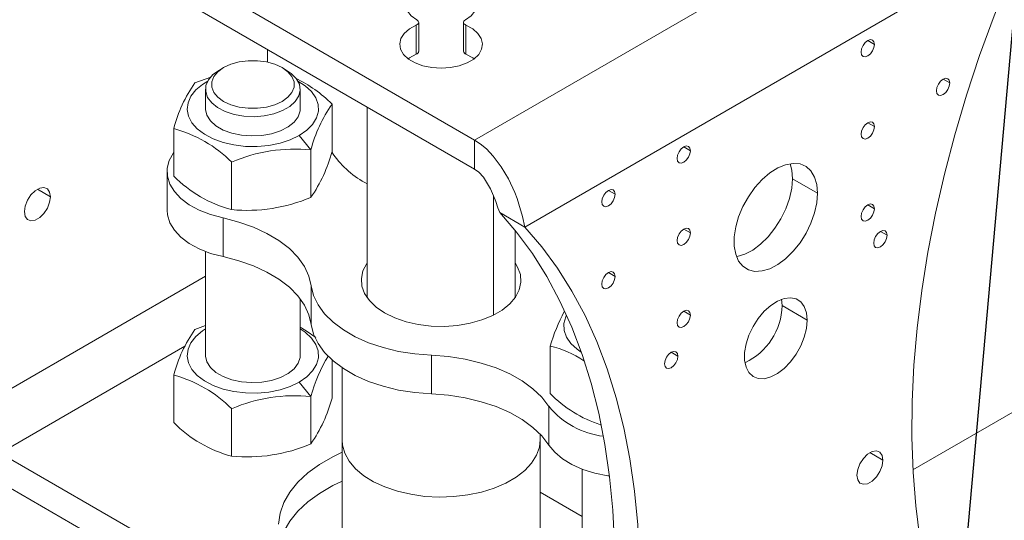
# Model space of a CAD drawing. Header units: millimetres. Extents: x 195 to 7681, y 65 to 5395.
# Tile 34 of 80: x 988 to 1154, y 4410 to 4495. Entities that reach past the tile are written whole.
import ezdxf

# ---------------------------------------------------------------- set-up
doc = ezdxf.new("R2010")
doc.units = ezdxf.units.MM
doc.layers.add('COTAS', color=1, linetype='Continuous')
doc.dimstyles.new('SLDDIMSTYLE1', dxfattribs={"dimtxt": 0.18, "dimasz": 45.5, "dimexe": 0, "dimexo": 0.0625, "dimgap": 0, "dimtad": 0, "dimtih": 1, "dimtoh": 1, "dimdec": 0, "dimrnd": 1e-09, "dimzin": 0, "dimdsep": 46, "dimtxsty": 'Standard', "dimsah": 1, "dimcen": 0.09, "dimadec": 0, "dimazin": 0, "dimtfac": 45.5, "dimtdec": 0, "dimtofl": 0, "dimtmove": 0, "dimatfit": 3, "dimfxl": 1, "dimfrac": 2, "dimtolj": 1, "dimtzin": 0, "dimarcsym": 0})

msp = doc.modelspace()

# ---------------------------------------------------------------- linework, layer by layer
at = {"color": 7, "linetype": 'Continuous', "lineweight": 18, "ltscale": 13}
for p, q in [((1568.64, 4667.26), (1138.64, 4419.03)), ((1064.55, 4474.72), (968.38, 4530.23)), ((968.38, 4525.33), (1064.55, 4469.82)), ((1064.55, 4474.72), (1149.4, 4523.7)), ((1073.04, 4460.02), (1157.89, 4509)), ((1054.7, 4494.12), (1054.7, 4489.22)), ((1055.1, 4489.68), (1055.1, 4494.58)), ((1062.69, 4494.58), (1062.69, 4489.68)), ((1063.09, 4489.22), (1063.09, 4494.12)), ((1132.15, 4490.88), (1131.02, 4491.53)), ((1029.56, 4487.87), (1029.55, 4490.02)), ((1022.12, 4486.95), (1021.42, 4486.54)), ((1032.73, 4486.54), (1032.02, 4486.95)), ((1144.88, 4484.35), (1143.75, 4485)), ((1019.07, 4483.28), (1019.07, 4480.01)), ((1035.07, 4480.01), (1035.07, 4483.28)), ((1040.46, 4472.77), (1040.46, 4480.78)), ((1046.39, 4480.3), (1046.39, 4448.08)), ((1132.15, 4477), (1131.02, 4477.65)), ((1013.69, 4468.63), (1013.69, 4476.64)), ((1034.92, 4475.48), (1036.87, 4473.06)), ((1064.55, 4469.82), (1064.55, 4474.72)), ((1101.04, 4472.92), (1099.91, 4473.57)), ((1036.87, 4465.04), (1036.87, 4473.06)), ((1040.67, 4472.31), (1040.46, 4472.61)), ((1023.49, 4462.97), (1023.49, 4470.99)), ((1012.57, 4469.4), (1012.57, 4462.87)), ((1122.53, 4465.73), (1118.29, 4468.18)), ((990.66, 4466.42), (992.85, 4465.15)), ((1067.73, 4445.14), (1067.73, 4465.35)), ((1088.31, 4465.57), (1087.18, 4466.22)), ((1132.15, 4463.12), (1131.02, 4463.77)), ((1068.79, 4462.47), (1073.04, 4460.02)), ((1022.03, 4455.02), (1022.03, 4461.55)), ((1071.39, 4448.08), (1071.39, 4459.47)), ((1101.04, 4459.04), (1099.91, 4459.69)), ((1134.27, 4458.63), (1133.14, 4459.28)), ((1019.07, 4455.88), (1019.07, 4438.37)), ((1088.31, 4451.69), (1087.18, 4452.34)), ((1019.07, 4451.71), (980.05, 4429.18)), ((1036.95, 4443.56), (1036.95, 4450.09)), ((1035.07, 4438.37), (1035.07, 4447.91)), ((1116.52, 4446.75), (1116.43, 4447.82)), ((1101.04, 4445.16), (1099.91, 4445.81)), ((1120.77, 4444.3), (1116.52, 4446.75)), ((1017.28, 4442.73), (1019.07, 4443.37)), ((1015.56, 4439.88), (984.29, 4421.84)), ((1077.33, 4431.89), (1077.33, 4439.9)), ((1098.92, 4438.22), (1097.78, 4438.87)), ((1040.46, 4437.57), (1040.46, 4431.12)), ((1057.26, 4431.83), (1057.26, 4438.36)), ((1042.14, 4436.26), (1042.14, 4424.08)), ((1013.69, 4435), (1013.69, 4426.98)), ((1036.87, 4431.41), (1034.92, 4433.84)), ((1036.87, 4431.41), (1036.87, 4423.4)), ((1023.49, 4429.34), (1023.49, 4421.33)), ((1077.12, 4423.21), (1077.12, 4429.74)), ((1042.14, 4424.08), (1042.14, 4404.49)), ((1075.64, 4424.08), (1075.64, 4425.06)), ((1075.64, 4404.49), (1075.64, 4424.08)), ((984.29, 4421.84), (1009.87, 4407.07)), ((1133.56, 4420.66), (1131.37, 4421.92)), ((1082.71, 4419.15), (1082.71, 4401.63)), ((1009.87, 4402.17), (984.29, 4416.94)), ((1075.64, 4415.23), (1082.71, 4411.15))]:
    msp.add_line(p, q, dxfattribs=at)
at = {"color": 7, "linetype": 'Continuous', "lineweight": 18, "ltscale": 13, "flags": 128}
for points in [[(1157.89, 4509), (1155.02, 4502.36), (1152.36, 4495.68), (1149.92, 4488.98), (1147.7, 4482.28), (1145.71, 4475.6), (1143.95, 4468.95), (1142.43, 4462.34), (1141.16, 4455.8), (1140.12, 4449.33), (1139.33, 4442.95), (1138.79, 4436.68), (1138.5, 4430.53), (1138.46, 4424.51), (1138.67, 4418.65), (1139.12, 4412.94), (1139.83, 4407.41), (1140.78, 4402.07), (1141.98, 4396.94)], [(1054.78, 4495), (1053.83, 4495.67), (1053.19, 4496.46), (1052.91, 4497.31), (1053, 4498.18), (1053.47, 4499), (1054.27, 4499.73), (1055.37, 4500.33), (1056.69, 4500.75), (1058.14, 4500.96), (1059.65, 4500.96), (1061.1, 4500.75), (1062.42, 4500.33), (1063.52, 4499.73), (1064.32, 4499), (1064.79, 4498.18), (1064.88, 4497.31), (1064.6, 4496.46), (1063.96, 4495.67), (1063.01, 4495)], [(1063.09, 4494.12), (1064.25, 4493.49), (1065.12, 4492.73), (1065.68, 4491.87), (1065.89, 4490.96), (1065.74, 4490.05), (1065.24, 4489.18), (1064.41, 4488.4), (1063.3, 4487.75), (1061.97, 4487.26), (1060.47, 4486.95), (1058.89, 4486.85), (1057.32, 4486.95), (1055.82, 4487.26), (1054.48, 4487.75), (1053.37, 4488.4), (1052.55, 4489.18), (1052.04, 4490.05), (1051.9, 4490.96), (1052.11, 4491.87), (1052.66, 4492.73), (1053.54, 4493.49), (1054.7, 4494.12)], [(1054.78, 4495), (1054.92, 4494.91), (1055.03, 4494.8), (1055.08, 4494.68), (1055.1, 4494.55), (1055.06, 4494.43), (1054.98, 4494.31), (1054.86, 4494.21), (1054.7, 4494.12)], [(1063.09, 4494.12), (1062.93, 4494.21), (1062.81, 4494.31), (1062.73, 4494.43), (1062.69, 4494.55), (1062.7, 4494.68), (1062.76, 4494.8), (1062.86, 4494.91), (1063.01, 4495)], [(1132.15, 4490.88), (1132.06, 4490.33), (1131.82, 4489.76), (1131.45, 4489.27), (1131.02, 4488.92), (1130.59, 4488.77), (1130.22, 4488.84), (1129.97, 4489.12), (1129.89, 4489.57), (1129.97, 4490.12), (1130.22, 4490.69), (1130.59, 4491.18), (1131.02, 4491.53), (1131.45, 4491.68), (1131.82, 4491.61), (1132.06, 4491.33), (1132.15, 4490.88)], [(1054.7, 4489.22), (1053.54, 4488.59), (1053.33, 4488.44)], [(1064.46, 4488.44), (1064.25, 4488.59), (1063.09, 4489.22)], [(1022.12, 4486.95), (1023.35, 4487.52), (1024.76, 4487.91), (1026.29, 4488.11), (1027.86, 4488.11), (1029.39, 4487.91), (1030.8, 4487.52), (1032.02, 4486.95), (1033, 4486.25), (1033.68, 4485.43), (1034.03, 4484.55), (1034.03, 4483.64), (1033.68, 4482.76), (1033, 4481.95), (1032.02, 4481.24), (1030.8, 4480.67), (1029.39, 4480.28), (1027.86, 4480.08), (1026.29, 4480.08), (1024.76, 4480.28), (1023.35, 4480.67), (1022.12, 4481.24), (1021.15, 4481.95), (1020.47, 4482.76), (1020.12, 4483.64), (1020.12, 4484.55), (1020.47, 4485.43), (1021.15, 4486.25), (1022.12, 4486.95)], [(1017.28, 4484.37), (1019.96, 4485.33), (1020.05, 4485.36)], [(1021.42, 4486.54), (1020.33, 4485.77), (1019.57, 4484.87), (1019.15, 4483.9), (1019.1, 4482.9), (1019.43, 4481.92), (1020.11, 4481.01), (1021.12, 4480.19), (1022.41, 4479.53), (1023.91, 4479.04), (1025.57, 4478.74), (1027.29, 4478.66), (1029.01, 4478.8), (1030.63, 4479.14), (1032.09, 4479.68), (1033.31, 4480.39), (1034.24, 4481.23), (1034.84, 4482.16), (1035.07, 4483.15), (1034.93, 4484.15), (1034.42, 4485.1), (1033.57, 4485.97), (1032.73, 4486.54)], [(1019.44, 4484.67), (1018.55, 4484.12), (1017.42, 4483.18), (1016.6, 4482.13), (1016.11, 4481.02), (1015.98, 4479.87), (1016.2, 4478.73), (1016.77, 4477.63), (1017.68, 4476.6), (1018.88, 4475.69), (1020.35, 4474.91), (1022.04, 4474.3), (1023.88, 4473.88), (1025.83, 4473.65), (1027.82, 4473.62), (1029.79, 4473.8), (1031.66, 4474.18), (1033.4, 4474.75), (1034.92, 4475.48), (1034.92, 4475.48)], [(1034.92, 4475.48), (1036.2, 4476.36), (1037.18, 4477.36), (1037.84, 4478.45), (1038.15, 4479.58), (1038.1, 4480.73), (1037.71, 4481.86), (1036.96, 4482.92), (1035.91, 4483.89), (1034.7, 4484.67)], [(1144.88, 4484.35), (1144.79, 4483.8), (1144.55, 4483.23), (1144.18, 4482.74), (1143.75, 4482.39), (1143.31, 4482.24), (1142.95, 4482.31), (1142.7, 4482.59), (1142.62, 4483.04), (1142.7, 4483.59), (1142.95, 4484.15), (1143.31, 4484.65), (1143.75, 4485), (1144.18, 4485.15), (1144.55, 4485.08), (1144.79, 4484.8), (1144.88, 4484.35)], [(1019.07, 4480.03), (1019.08, 4479.89), (1019.31, 4478.9), (1019.91, 4477.96), (1020.84, 4477.12), (1022.06, 4476.41), (1023.52, 4475.88), (1025.14, 4475.53), (1026.86, 4475.4), (1028.58, 4475.48), (1030.24, 4475.77), (1031.74, 4476.26), (1033.03, 4476.93), (1034.04, 4477.74), (1034.72, 4478.66), (1035.05, 4479.64), (1035.07, 4480.03)], [(1132.15, 4477), (1132.06, 4476.45), (1131.82, 4475.88), (1131.45, 4475.39), (1131.02, 4475.04), (1130.59, 4474.89), (1130.22, 4474.96), (1129.97, 4475.24), (1129.89, 4475.69), (1129.97, 4476.24), (1130.22, 4476.81), (1130.59, 4477.3), (1131.02, 4477.65), (1131.45, 4477.8), (1131.82, 4477.73), (1132.06, 4477.45), (1132.15, 4477)], [(1073.04, 4460.02), (1072.66, 4461.79), (1072.05, 4463.9), (1071.73, 4464.85), (1071.33, 4465.88), (1070.26, 4468.17), (1069.06, 4470.2), (1067.69, 4472.02), (1066.56, 4473.21), (1065.5, 4474.09), (1064.55, 4474.72)], [(1101.04, 4472.92), (1100.95, 4472.37), (1100.71, 4471.8), (1100.34, 4471.31), (1099.91, 4470.96), (1099.47, 4470.81), (1099.11, 4470.88), (1098.86, 4471.16), (1098.77, 4471.61), (1098.86, 4472.16), (1099.11, 4472.73), (1099.47, 4473.22), (1099.91, 4473.57), (1100.34, 4473.72), (1100.71, 4473.65), (1100.95, 4473.37), (1101.04, 4472.92)], [(1013.69, 4472.62), (1013.64, 4472.54), (1012.94, 4471.27), (1012.61, 4469.94), (1012.64, 4468.6), (1013.04, 4467.29), (1013.8, 4466.02), (1014.91, 4464.85), (1016.32, 4463.78), (1018.01, 4462.87), (1019.92, 4462.12), (1022.03, 4461.55)], [(1122.53, 4465.73), (1122.41, 4464.11), (1122.03, 4462.4), (1121.41, 4460.67), (1120.58, 4458.97), (1119.56, 4457.37), (1118.4, 4455.92), (1117.13, 4454.68), (1115.8, 4453.69), (1114.46, 4452.99), (1113.15, 4452.6), (1111.93, 4452.54), (1110.83, 4452.8), (1109.9, 4453.39), (1109.18, 4454.28), (1108.68, 4455.43), (1108.42, 4456.81), (1108.42, 4458.36), (1108.68, 4460.03), (1109.18, 4461.76), (1109.9, 4463.49), (1110.83, 4465.15), (1111.93, 4466.68), (1113.15, 4468.03), (1114.46, 4469.15), (1115.8, 4470), (1117.13, 4470.55), (1118.4, 4470.77), (1119.56, 4470.67), (1120.58, 4470.24), (1121.41, 4469.5), (1122.03, 4468.47), (1122.41, 4467.2), (1122.53, 4465.73)], [(1118.29, 4468.18), (1118.16, 4469.65), (1117.87, 4470.72)], [(1064.55, 4469.82), (1065.29, 4469.27), (1066.06, 4468.43), (1067.25, 4466.45), (1067.76, 4465.3), (1068.13, 4464.31), (1068.49, 4463.29), (1068.79, 4462.47)], [(1108.81, 4455.03), (1108.91, 4455.05), (1110.21, 4455.43), (1111.56, 4456.14), (1112.89, 4457.13), (1114.16, 4458.37), (1115.32, 4459.81), (1116.34, 4461.42), (1117.17, 4463.12), (1117.78, 4464.85), (1118.16, 4466.56), (1118.29, 4468.18)], [(992.85, 4465.15), (992.72, 4465.94), (992.34, 4466.48), (991.75, 4466.71), (991.04, 4466.6), (990.28, 4466.16), (989.56, 4465.45), (988.98, 4464.54), (988.6, 4463.56), (988.47, 4462.62), (988.6, 4461.83), (988.98, 4461.29), (989.56, 4461.06), (990.28, 4461.17), (991.04, 4461.61), (991.75, 4462.33), (992.34, 4463.23), (992.72, 4464.21), (992.85, 4465.15)], [(1088.31, 4465.57), (1088.22, 4465.02), (1087.98, 4464.46), (1087.61, 4463.96), (1087.18, 4463.61), (1086.75, 4463.46), (1086.38, 4463.53), (1086.13, 4463.81), (1086.05, 4464.26), (1086.13, 4464.81), (1086.38, 4465.38), (1086.75, 4465.87), (1087.18, 4466.22), (1087.61, 4466.37), (1087.98, 4466.3), (1088.22, 4466.02), (1088.31, 4465.57)], [(1132.15, 4463.12), (1132.06, 4462.57), (1131.82, 4462), (1131.45, 4461.51), (1131.02, 4461.16), (1130.59, 4461.01), (1130.22, 4461.08), (1129.97, 4461.36), (1129.89, 4461.81), (1129.97, 4462.36), (1130.22, 4462.93), (1130.59, 4463.42), (1131.02, 4463.77), (1131.45, 4463.92), (1131.82, 4463.85), (1132.06, 4463.57), (1132.15, 4463.12)], [(1012.57, 4462.87), (1012.64, 4462.07), (1013.04, 4460.75), (1013.8, 4459.49), (1014.91, 4458.31), (1016.32, 4457.25), (1018.01, 4456.33), (1019.92, 4455.58), (1022.03, 4455.02)], [(1068.79, 4462.47), (1071.66, 4459.14), (1074.32, 4455.53), (1076.76, 4451.65), (1078.98, 4447.51), (1080.97, 4443.13), (1082.73, 4438.5), (1084.25, 4433.65), (1085.53, 4428.58), (1086.56, 4423.31), (1087.35, 4417.84), (1087.89, 4412.19), (1088.18, 4406.38), (1088.23, 4400.41), (1088.02, 4394.31), (1087.56, 4388.07), (1086.85, 4381.73), (1085.9, 4375.29), (1084.7, 4368.77)], [(1022.03, 4461.55), (1024.69, 4460.87), (1027.18, 4459.99), (1029.46, 4458.95), (1031.49, 4457.74), (1033.24, 4456.39), (1034.68, 4454.93), (1035.79, 4453.38), (1036.56, 4451.75), (1036.95, 4450.09)], [(1088.95, 4366.32), (1090.14, 4372.84), (1091.1, 4379.28), (1091.8, 4385.62), (1092.26, 4391.86), (1092.47, 4397.96), (1092.43, 4403.93), (1092.13, 4409.75), (1091.59, 4415.39), (1090.8, 4420.86), (1089.77, 4426.13), (1088.49, 4431.2), (1086.97, 4436.05), (1085.22, 4440.68), (1083.23, 4445.06), (1081.01, 4449.2), (1078.57, 4453.08), (1075.91, 4456.69), (1073.04, 4460.02)], [(1101.04, 4459.04), (1100.95, 4458.49), (1100.71, 4457.92), (1100.34, 4457.43), (1099.91, 4457.08), (1099.47, 4456.93), (1099.11, 4457), (1098.86, 4457.28), (1098.77, 4457.73), (1098.86, 4458.28), (1099.11, 4458.85), (1099.47, 4459.34), (1099.91, 4459.69), (1100.34, 4459.84), (1100.71, 4459.77), (1100.95, 4459.49), (1101.04, 4459.04)], [(1134.27, 4458.63), (1134.19, 4458.08), (1133.94, 4457.51), (1133.57, 4457.02), (1133.14, 4456.67), (1132.71, 4456.52), (1132.34, 4456.59), (1132.1, 4456.87), (1132.01, 4457.32), (1132.1, 4457.87), (1132.34, 4458.43), (1132.71, 4458.93), (1133.14, 4459.28), (1133.57, 4459.43), (1133.94, 4459.36), (1134.19, 4459.08), (1134.27, 4458.63)], [(1022.03, 4455.02), (1024.69, 4454.33), (1027.18, 4453.46), (1029.46, 4452.41), (1031.49, 4451.21), (1033.24, 4449.86), (1034.68, 4448.4), (1035.79, 4446.85), (1036.56, 4445.22), (1036.95, 4443.56)], [(1049.35, 4445.52), (1047.91, 4446.5), (1046.77, 4447.61), (1045.96, 4448.8), (1045.5, 4450.06), (1045.41, 4451.35), (1045.68, 4452.63), (1046.32, 4453.86), (1046.39, 4453.97)], [(1071.39, 4453.97), (1071.83, 4453.25), (1072.29, 4451.99), (1072.38, 4450.71), (1072.11, 4449.43), (1071.47, 4448.2), (1070.49, 4447.04), (1069.2, 4445.99), (1067.62, 4445.08), (1065.8, 4444.33), (1063.8, 4443.77), (1061.66, 4443.4), (1059.45, 4443.24), (1057.22, 4443.29), (1055.04, 4443.56), (1052.97, 4444.03), (1051.05, 4444.69), (1049.35, 4445.52)], [(1088.31, 4451.69), (1088.22, 4451.14), (1087.98, 4450.57), (1087.61, 4450.08), (1087.18, 4449.73), (1086.75, 4449.58), (1086.38, 4449.65), (1086.13, 4449.93), (1086.05, 4450.38), (1086.13, 4450.93), (1086.38, 4451.5), (1086.75, 4451.99), (1087.18, 4452.34), (1087.61, 4452.49), (1087.98, 4452.42), (1088.22, 4452.14), (1088.31, 4451.69)], [(1036.95, 4450.09), (1037.35, 4448.46), (1038.1, 4446.88), (1039.2, 4445.37), (1040.63, 4443.95), (1042.37, 4442.65), (1044.38, 4441.49), (1046.63, 4440.49), (1049.09, 4439.66), (1051.71, 4439.02), (1054.45, 4438.59), (1057.26, 4438.36)], [(1120.77, 4444.3), (1120.64, 4442.91), (1120.28, 4441.44), (1119.68, 4439.97), (1118.9, 4438.55), (1117.95, 4437.26), (1116.88, 4436.15), (1115.75, 4435.29), (1114.6, 4434.7), (1113.5, 4434.41), (1112.49, 4434.45), (1111.61, 4434.8), (1110.92, 4435.45), (1110.44, 4436.38), (1110.19, 4437.53), (1110.19, 4438.85), (1110.44, 4440.29), (1110.92, 4441.77), (1111.61, 4443.22), (1112.49, 4444.59), (1113.5, 4445.79), (1114.6, 4446.78), (1115.75, 4447.52), (1116.88, 4447.96), (1117.95, 4448.08), (1118.9, 4447.88), (1119.68, 4447.38), (1120.28, 4446.59), (1120.64, 4445.54), (1120.77, 4444.3)], [(1101.04, 4445.16), (1100.95, 4444.61), (1100.71, 4444.04), (1100.34, 4443.55), (1099.91, 4443.2), (1099.47, 4443.05), (1099.11, 4443.12), (1098.86, 4443.4), (1098.77, 4443.85), (1098.86, 4444.4), (1099.11, 4444.96), (1099.47, 4445.46), (1099.91, 4445.81), (1100.34, 4445.96), (1100.71, 4445.89), (1100.95, 4445.61), (1101.04, 4445.16)], [(1080.1, 4445.15), (1079.95, 4444.84), (1079.64, 4443.71), (1079.68, 4442.56), (1080.08, 4441.43), (1080.82, 4440.37), (1081.88, 4439.39), (1082.59, 4438.91)], [(1019.07, 4442.81), (1018.55, 4442.48), (1017.42, 4441.53), (1016.6, 4440.49), (1016.11, 4439.37), (1015.98, 4438.23), (1016.2, 4437.08), (1016.77, 4435.98), (1017.68, 4434.96), (1018.88, 4434.05), (1020.35, 4433.27), (1022.04, 4432.66), (1023.88, 4432.23), (1025.83, 4432), (1027.82, 4431.98), (1029.79, 4432.16), (1031.66, 4432.53), (1033.4, 4433.1), (1034.92, 4433.84)], [(1034.92, 4433.84), (1036.2, 4434.72), (1037.18, 4435.72), (1037.84, 4436.8), (1038.15, 4437.94), (1038.1, 4439.09), (1037.71, 4440.21), (1036.96, 4441.28), (1035.91, 4442.25), (1035.07, 4442.81)], [(1035.07, 4443.09), (1036.11, 4442.52), (1037.72, 4441.39)], [(1036.95, 4443.56), (1037.35, 4441.93), (1038.1, 4440.35), (1039.2, 4438.83), (1040.63, 4437.42), (1042.37, 4436.11), (1044.38, 4434.95), (1046.63, 4433.95), (1049.09, 4433.13), (1051.71, 4432.49), (1054.45, 4432.06), (1057.26, 4431.83)], [(1098.92, 4438.22), (1098.83, 4437.67), (1098.59, 4437.1), (1098.22, 4436.61), (1097.79, 4436.26), (1097.35, 4436.11), (1096.99, 4436.18), (1096.74, 4436.46), (1096.65, 4436.91), (1096.74, 4437.46), (1096.99, 4438.02), (1097.35, 4438.52), (1097.79, 4438.87), (1098.22, 4439.02), (1098.59, 4438.95), (1098.83, 4438.67), (1098.92, 4438.22)], [(1019.07, 4438.38), (1019.08, 4438.24), (1019.31, 4437.25), (1019.91, 4436.32), (1020.84, 4435.48), (1022.06, 4434.77), (1023.52, 4434.23), (1025.14, 4433.89), (1026.86, 4433.75), (1028.58, 4433.83), (1030.24, 4434.13), (1031.74, 4434.62), (1033.03, 4435.29), (1034.04, 4436.1), (1034.72, 4437.01), (1035.05, 4437.99), (1035.07, 4438.38)], [(1057.26, 4438.36), (1060.15, 4438.13), (1062.96, 4437.69), (1065.66, 4437.05), (1068.19, 4436.22), (1070.52, 4435.21), (1072.61, 4434.04), (1074.42, 4432.72), (1075.94, 4431.28), (1077.12, 4429.74)], [(1057.26, 4431.83), (1060.15, 4431.6), (1062.96, 4431.16), (1065.66, 4430.52), (1068.19, 4429.69), (1070.52, 4428.68), (1072.61, 4427.5), (1074.42, 4426.19), (1075.94, 4424.75), (1077.12, 4423.21)], [(1042.14, 4424.08), (1042.21, 4423.2), (1042.61, 4421.81), (1043.36, 4420.46), (1044.44, 4419.2), (1045.83, 4418.03), (1047.49, 4417), (1049.4, 4416.12), (1051.51, 4415.4), (1053.78, 4414.88), (1056.15, 4414.54), (1058.59, 4414.41), (1061.03, 4414.49), (1063.43, 4414.77), (1065.73, 4415.25), (1067.88, 4415.92), (1069.84, 4416.76), (1071.57, 4417.76), (1073.03, 4418.9), (1074.19, 4420.14), (1075.02, 4421.47), (1075.51, 4422.85), (1075.64, 4424.08)], [(1042.14, 4424.08), (1042.21, 4423.2), (1042.61, 4421.81), (1043.36, 4420.46), (1044.44, 4419.2), (1045.83, 4418.03), (1047.49, 4417), (1049.4, 4416.12), (1051.51, 4415.4), (1053.78, 4414.88), (1056.15, 4414.54), (1058.59, 4414.41), (1061.03, 4414.49), (1063.43, 4414.77), (1065.73, 4415.25), (1067.88, 4415.92), (1069.84, 4416.76), (1071.57, 4417.76), (1073.03, 4418.9), (1074.19, 4420.14), (1075.02, 4421.47), (1075.51, 4422.85), (1075.64, 4424.08)], [(1042.14, 4421.98), (1040.61, 4421.24), (1038.35, 4419.94), (1036.37, 4418.49), (1034.69, 4416.92), (1033.34, 4415.25), (1032.33, 4413.49), (1031.68, 4411.68), (1031.41, 4409.84)], [(1077.12, 4423.21), (1078.1, 4422), (1079.4, 4420.89), (1080.99, 4419.92), (1082.83, 4419.1), (1084.87, 4418.47), (1087.06, 4418.03), (1087.33, 4417.99)], [(1133.56, 4420.66), (1133.43, 4419.71), (1133.05, 4418.73), (1132.47, 4417.83), (1131.75, 4417.12), (1130.99, 4416.68), (1130.28, 4416.57), (1129.69, 4416.79), (1129.31, 4417.34), (1129.18, 4418.13), (1129.31, 4419.07), (1129.69, 4420.05), (1130.28, 4420.95), (1130.99, 4421.66), (1131.75, 4422.1), (1132.47, 4422.22), (1133.05, 4421.99), (1133.43, 4421.45), (1133.56, 4420.66)], [(1031.41, 4404.95), (1031.68, 4406.78), (1032.33, 4408.59), (1033.34, 4410.35), (1034.69, 4412.02), (1036.37, 4413.59), (1038.35, 4415.04), (1040.61, 4416.35), (1042.14, 4417.08)]]:
    msp.add_lwpolyline(points, dxfattribs=at)
at = {"color": 7, "linetype": 'Continuous', "lineweight": 18, "ltscale": 169}
for centre, radius, start, end in [((1054.56, 4489.74), 0.538, 284.4967, 353.6782), ((1063.24, 4489.76), 0.556, 187.575, 254.25), ((1037.33, 4470.37), 24.46, 145.0722, 165.1309), ((1024.52, 4464.82), 22.56, 45.0586, 64.3117), ((1060.76, 4466.67), 24.73, 145.1826, 165.0205), ((1008.08, 4455.61), 21.77, 44.9387, 75.0667), ((1034.25, 4445.72), 27.47, 84.5204, 113.0657), ((1016.57, 4479.16), 24.73, 325.1826, 345.0205), ((1053.65, 4481.38), 15.83, 214.9328, 242.7381), ((1029.1, 4484), 21.77, 224.9387, 255.0667), ((1026.11, 4490.31), 27.47, 264.5204, 293.0657), ((1106.88, 4431.32), 30.77, 152.0173, 163.8089), ((1105.59, 4447), 10.94, 295.2277, 358.6702), ((1037.33, 4428.72), 24.46, 145.0722, 165.1309), ((1073.3, 4422.74), 17.63, 56.5579, 76.7981), ((1061.82, 4424.69), 25.84, 148.2465, 164.9267), ((1008.08, 4413.97), 21.77, 44.9387, 75.0667), ((1034.25, 4404.07), 27.47, 84.5204, 113.0657), ((1016.57, 4437.51), 24.73, 325.1826, 345.0205), ((1092.24, 4446.51), 20.88, 224.4352, 252.1855), ((1087.95, 4438.54), 13.95, 219.0744, 263.2704), ((1029.1, 4442.36), 21.77, 224.9387, 255.0667), ((1026.11, 4448.67), 27.47, 264.5204, 293.0657)]:
    msp.add_arc(centre, radius, start, end, dxfattribs=at)

# ---------------------------------------------------------------- leaders
at = {"layer": 'COTAS', "ltscale": 13}
msp.add_leader([(1137.91, 4295.66), (1171.24, 4670.94)], dimstyle='SLDDIMSTYLE1', dxfattribs=at)

doc.saveas('drawing.dxf')
